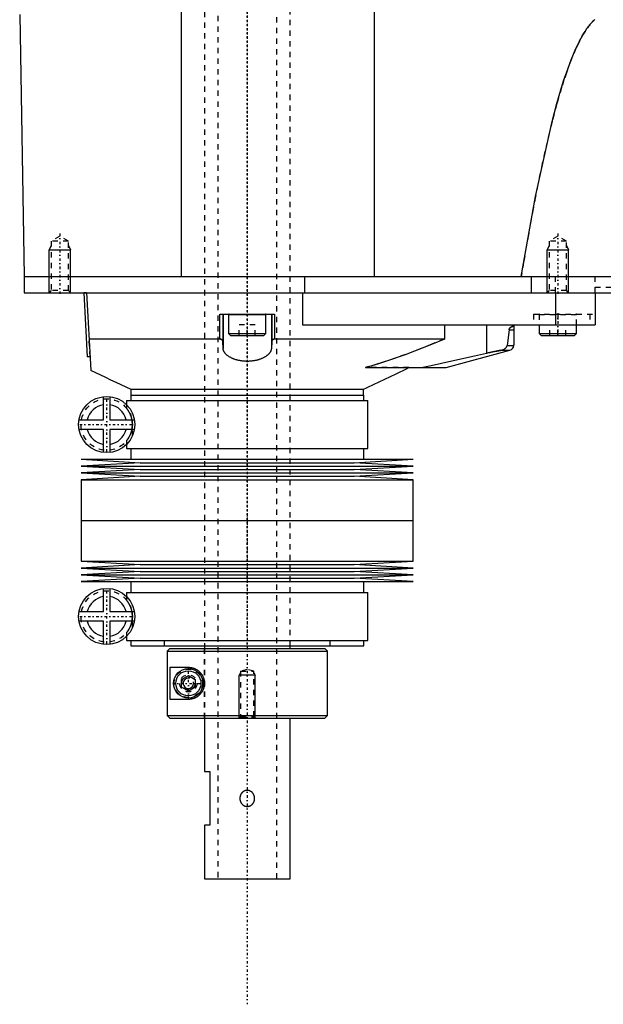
# Model space of a CAD drawing. Extents: x -292 to 171, y -1 to 583.
# Tile 1 of 4: x -292 to -184, y 67 to 251. Entities that reach past the tile are written whole.
import ezdxf

# ---------------------------------------------------------------- set-up
doc = ezdxf.new("R2010")
doc.units = 0
doc.linetypes.add('CENTER', pattern=[1.5, 0.45, -0.5, 0.05, -0.5])
doc.linetypes.add('DASHED', pattern=[2, 1, -1])
for name, color, linetype in [('AM_0', 7, 'CONTINUOUS'), ('AM_10', 7, 'CONTINUOUS'), ('AM_3', 7, 'DASHED'), ('AM_7', 7, 'CENTER')]:
    doc.layers.add(name, color=color, linetype=linetype)

msp = doc.modelspace()

# ---------------------------------------------------------------- linework, layer by layer
at = {"layer": 'AM_0', "color": 7, "linetype": 'CONTINUOUS'}
for p, q in [((-226.23, 202.5), (-226.23, 373.93)), ((-262.3, 202.5), (-262.3, 343.66)), ((-292.5, 251.5), (-291.64, 202.5)), ((-291.64, 202.5), (-291.64, 199.5)), ((-291.64, 202.5), (-69, 202.5)), ((-239.22, 199.5), (-239.22, 202.5)), ((-197, 202.5), (-197, 199.5)), ((-291.64, 199.5), (-167, 199.5)), ((-283, 199.5), (-283.01, 199.51)), ((-280, 199.5), (-280.5, 199.47)), ((-280.5, 199.47), (-279.87, 187.49)), ((-280, 199.5), (-279.24, 185.05)), ((-239.65, 199.5), (-239.65, 193.5)), ((-192.45, 199.5), (-192.45, 193.5)), ((-185, 199.5), (-185, 193.5)), ((-255.09, 190.89), (-255.09, 195.5)), ((-255.09, 195.5), (-244.91, 195.5)), ((-254.57, 195.5), (-254.57, 190.4)), ((-254.5, 195.5), (-254.5, 189.07)), ((-253.5, 195.4), (-253.5, 191.9)), ((-253.5, 195.4), (-246.5, 195.4)), ((-246.5, 191.9), (-246.5, 195.4)), ((-245.5, 195.5), (-245.5, 189.07)), ((-245.43, 195.5), (-245.43, 190.4)), ((-244.91, 195.5), (-244.91, 190.89)), ((-239.65, 193.5), (-185, 193.5)), ((-213.1, 190.89), (-213.1, 193.5)), ((-205.34, 193.5), (-205.34, 188.2)), ((-200.19, 193.5), (-200.19, 189.77)), ((-195.5, 193.5), (-195.5, 191.9)), ((-188.5, 191.9), (-188.5, 193.5)), ((-253.5, 191.9), (-253.1, 191.5)), ((-253.5, 191.9), (-246.5, 191.9)), ((-253.1, 191.5), (-246.9, 191.5)), ((-246.9, 191.5), (-246.5, 191.9)), ((-201.1, 192.57), (-201.47, 189.63)), ((-201.1, 192.57), (-200.19, 192.57)), ((-195.5, 191.9), (-195.1, 191.5)), ((-195.5, 191.9), (-188.5, 191.9)), ((-195.1, 191.5), (-188.9, 191.5)), ((-188.9, 191.5), (-188.5, 191.9)), ((-279.55, 190.89), (-255.09, 190.89)), ((-254.5, 189.07), (-254.57, 190.4)), ((-245.43, 190.4), (-245.5, 189.07)), ((-244.91, 190.89), (-213.1, 190.89)), ((-201.47, 189.63), (-200.2, 189.63)), ((-200.2, 189.63), (-200.19, 189.77)), ((-212.87, 185.54), (-200.94, 188.73)), ((-202.63, 188.73), (-205.34, 188.2)), ((-202.63, 188.73), (-200.94, 188.73)), ((-279.37, 187.52), (-279.87, 187.49)), ((-227.92, 185.5), (-213.13, 185.5)), ((-217.83, 185.5), (-217.5, 185.54)), ((-217.5, 185.54), (-212.87, 185.54)), ((-213.13, 185.5), (-212.87, 185.54)), ((-271.75, 180.36), (-271.75, 179.36)), ((-271.75, 180.36), (-228.25, 180.36)), ((-271.74, 181.5), (-271.72, 180.36)), ((-271.74, 181.5), (-228.26, 181.5)), ((-228.28, 180.36), (-228.26, 181.5)), ((-228.25, 179.36), (-228.25, 180.36)), ((-276.85, 175.76), (-276.85, 180.08)), ((-275.65, 180.08), (-275.65, 175.76)), ((-272.55, 179.36), (-272.55, 178.58)), ((-272.55, 179.36), (-227.45, 179.36)), ((-227.45, 170.36), (-227.45, 179.36)), ((-281.42, 175.76), (-276.85, 175.76)), ((-275.65, 175.76), (-271.08, 175.76)), ((-276.85, 173.96), (-281.42, 173.96)), ((-276.85, 169.64), (-276.85, 173.96)), ((-275.65, 173.96), (-275.65, 169.64)), ((-271.08, 173.96), (-275.65, 173.96)), ((-272.55, 171.14), (-272.55, 170.36)), ((-272.55, 170.36), (-227.45, 170.36)), ((-271.75, 170.36), (-271.75, 168.36)), ((-228.25, 168.36), (-228.25, 170.36)), ((-281, 168.36), (-270, 167.72)), ((-281, 168.36), (-219, 168.36)), ((-270, 167.72), (-281, 167.09)), ((-270, 167.72), (-230, 167.72)), ((-230, 167.72), (-219, 168.36)), ((-219, 167.09), (-230, 167.72)), ((-281, 167.09), (-270, 166.46)), ((-281, 167.09), (-219, 167.09)), ((-270, 166.46), (-281, 165.82)), ((-281, 165.82), (-270, 165.19)), ((-281, 165.82), (-219, 165.82)), ((-270, 166.46), (-230, 166.46)), ((-230, 166.46), (-219, 167.09)), ((-219, 165.82), (-230, 166.46)), ((-230, 165.19), (-219, 165.82)), ((-270, 165.19), (-281, 164.55)), ((-281, 164.55), (-281, 156.93)), ((-281, 164.55), (-219, 164.55)), ((-270, 165.19), (-230, 165.19)), ((-219, 164.55), (-230, 165.19)), ((-219, 156.93), (-219, 164.55)), ((-281, 156.93), (-219, 156.93)), ((-281, 156.93), (-281, 149.31)), ((-281, 156.93), (-219, 156.93)), ((-219, 149.31), (-219, 156.93)), ((-281, 149.31), (-270, 148.68)), ((-281, 149.31), (-219, 149.31)), ((-230, 148.68), (-219, 149.31)), ((-270, 148.68), (-281, 148.04)), ((-281, 148.04), (-270, 147.41)), ((-281, 148.04), (-219, 148.04)), ((-270, 147.41), (-281, 146.77)), ((-270, 148.68), (-230, 148.68)), ((-270, 147.41), (-230, 147.41)), ((-219, 148.04), (-230, 148.68)), ((-230, 147.41), (-219, 148.04)), ((-219, 146.77), (-230, 147.41)), ((-281, 146.77), (-270, 146.13)), ((-281, 146.77), (-219, 146.77)), ((-270, 146.13), (-281, 145.5)), ((-281, 145.5), (-219, 145.5)), ((-271.75, 145.5), (-271.75, 143.5)), ((-270, 146.13), (-230, 146.13)), ((-230, 146.13), (-219, 146.77)), ((-219, 145.5), (-230, 146.13)), ((-228.25, 143.5), (-228.25, 145.5)), ((-276.85, 139.9), (-276.85, 144.22)), ((-275.65, 144.22), (-275.65, 139.9)), ((-272.55, 143.5), (-272.55, 142.72)), ((-272.55, 143.5), (-227.45, 143.5)), ((-227.45, 134.5), (-227.45, 143.5)), ((-281.42, 139.9), (-276.85, 139.9)), ((-275.65, 139.9), (-271.08, 139.9)), ((-276.85, 138.1), (-281.42, 138.1)), ((-276.85, 133.78), (-276.85, 138.1)), ((-275.65, 138.1), (-275.65, 133.78)), ((-271.08, 138.1), (-275.65, 138.1)), ((-272.55, 135.28), (-272.55, 134.5)), ((-272.55, 134.5), (-227.45, 134.5)), ((-271.75, 134.5), (-271.75, 133.5)), ((-228.25, 133.5), (-228.25, 134.5)), ((-271.75, 133.5), (-228.25, 133.5)), ((-264.48, 133), (-264.98, 132.5)), ((-264.98, 132.5), (-235, 132.5)), ((-264.98, 132.5), (-264.98, 120.5)), ((-264.48, 133), (-235.5, 133)), ((-258, 133.5), (-258, 133)), ((-242, 133), (-242, 133.5)), ((-235, 132.5), (-235.5, 133)), ((-235, 120.5), (-235, 132.5)), ((-264.39, 129.5), (-261, 129.5)), ((-264.39, 123.5), (-264.39, 129.5)), ((-262.25, 127.22), (-261, 127.94)), ((-262.25, 125.78), (-262.25, 127.22)), ((-261, 127.94), (-259.75, 127.22)), ((-259.75, 127.22), (-259.75, 125.78)), ((-261, 125.06), (-262.25, 125.78)), ((-259.75, 125.78), (-261, 125.06)), ((-261, 123.5), (-264.39, 123.5)), ((-264.98, 120.5), (-235, 120.5)), ((-264.48, 120), (-264.98, 120.5)), ((-264.48, 120), (-235.5, 120)), ((-258, 120), (-258, 110)), ((-242, 90), (-242, 120)), ((-235.5, 120), (-235, 120.5)), ((-258, 110), (-257, 110)), ((-257, 110), (-257, 100)), ((-258, 100), (-258, 90)), ((-257, 100), (-258, 100)), ((-258, 90), (-242, 90))]:
    msp.add_line(p, q, dxfattribs=at)
for points in [[(-198.83, 202.5, 0), (-196.17, 217.46, 0), (-193.06, 231.49, 0), (-192.17, 234.82, 0), (-191.28, 237.84, 0), (-190.84, 239.24, 0), (-190.39, 240.57, 0), (-189.51, 242.99, 0), (-188.62, 245.11, 0), (-188.1, 246.2, 0), (-187.95, 246.5, 0), (-187.8, 246.78, 0), (-187.73, 246.92, 0), (-187.65, 247.06, 0), (-187.5, 247.33, 0), (-187.36, 247.59, 0), (-187.21, 247.84, 0), (-187.06, 248.08, 0), (-186.91, 248.32, 0), (-186.84, 248.43, 0), (-186.76, 248.55, 0), (-186.61, 248.77, 0), (-186.47, 248.98, 0), (-186.32, 249.18, 0), (-186.17, 249.37, 0), (-186.02, 249.56, 0), (-185.95, 249.65, 0), (-185.87, 249.73, 0), (-185.72, 249.9, 0), (-185.58, 250.06, 0), (-185.5, 250.14, 0), (-185.43, 250.21, 0), (-185.28, 250.36, 0), (-185.13, 250.49, 0), (-185.06, 250.55, 0)], [(-201.1, 192.57, 0), (-201.1, 192.57, 0), (-201.1, 192.58, 0), (-201.1, 192.58, 0), (-201.1, 192.58, 0), (-201.1, 192.58, 0), (-201.1, 192.59, 0), (-201.1, 192.59, 0), (-201.1, 192.59, 0), (-201.09, 192.6, 0), (-201.09, 192.6, 0), (-201.09, 192.6, 0), (-201.09, 192.6, 0), (-201.09, 192.61, 0), (-201.09, 192.61, 0), (-201.09, 192.61, 0), (-201.09, 192.62, 0), (-201.09, 192.62, 0), (-201.09, 192.62, 0), (-201.09, 192.62, 0), (-201.09, 192.63, 0), (-201.09, 192.63, 0), (-201.09, 192.63, 0), (-201.08, 192.64, 0), (-201.08, 192.66, 0), (-201.07, 192.68, 0), (-201.07, 192.7, 0), (-201.06, 192.71, 0), (-201.05, 192.73, 0), (-201.05, 192.74, 0), (-201.05, 192.74, 0), (-201.04, 192.76, 0), (-201.03, 192.77, 0), (-201.02, 192.79, 0), (-201.01, 192.8, 0), (-201.01, 192.81, 0), (-201, 192.82, 0), (-201, 192.83, 0), (-200.99, 192.84, 0), (-200.98, 192.85, 0), (-200.97, 192.86, 0), (-200.97, 192.86, 0), (-200.96, 192.88, 0), (-200.95, 192.89, 0), (-200.94, 192.9, 0), (-200.94, 192.9, 0), (-200.93, 192.91, 0), (-200.92, 192.93, 0), (-200.91, 192.94, 0), (-200.9, 192.95, 0), (-200.88, 192.96, 0), (-200.88, 192.96, 0), (-200.87, 192.97, 0), (-200.86, 192.98, 0), (-200.85, 192.99, 0), (-200.8, 193.03, 0), (-200.72, 193.08, 0), (-200.64, 193.12, 0), (-200.56, 193.16, 0), (-200.53, 193.17, 0), (-200.49, 193.19, 0), (-200.42, 193.2, 0), (-200.37, 193.22, 0), (-200.32, 193.22, 0), (-200.28, 193.22, 0), (-200.24, 193.21, 0), (-200.23, 193.2, 0), (-200.22, 193.19, 0), (-200.2, 193.17, 0), (-200.19, 193.13, 0), (-200.19, 193.11, 0)], [(-254.57, 190.4, 0), (-254.57, 190.42, 0), (-254.58, 190.45, 0), (-254.58, 190.48, 0), (-254.59, 190.49, 0), (-254.6, 190.51, 0), (-254.61, 190.54, 0), (-254.63, 190.57, 0), (-254.65, 190.6, 0), (-254.67, 190.63, 0), (-254.7, 190.66, 0), (-254.71, 190.67, 0), (-254.73, 190.69, 0), (-254.76, 190.71, 0), (-254.8, 190.74, 0), (-254.83, 190.77, 0), (-254.87, 190.79, 0), (-254.92, 190.82, 0), (-254.94, 190.83, 0), (-254.97, 190.84, 0), (-255.01, 190.86, 0), (-255.07, 190.88, 0), (-255.09, 190.89, 0)], [(-244.91, 190.89, 0), (-244.93, 190.88, 0), (-244.99, 190.86, 0), (-245.04, 190.84, 0), (-245.06, 190.83, 0), (-245.08, 190.82, 0), (-245.12, 190.79, 0), (-245.17, 190.77, 0), (-245.2, 190.74, 0), (-245.24, 190.71, 0), (-245.27, 190.69, 0), (-245.29, 190.67, 0), (-245.3, 190.66, 0), (-245.33, 190.63, 0), (-245.35, 190.6, 0), (-245.37, 190.57, 0), (-245.39, 190.54, 0), (-245.4, 190.51, 0), (-245.41, 190.49, 0), (-245.42, 190.48, 0), (-245.42, 190.45, 0), (-245.43, 190.42, 0), (-245.43, 190.4, 0)], [(-227.92, 185.5, 0), (-225.41, 186.24, 0), (-220.43, 187.93, 0), (-215.52, 189.86, 0), (-213.1, 190.89, 0)], [(-202.63, 188.73, 0), (-202.58, 188.74, 0), (-202.47, 188.77, 0), (-202.37, 188.8, 0), (-202.32, 188.81, 0), (-202.27, 188.83, 0), (-202.18, 188.87, 0), (-202.1, 188.91, 0), (-202.01, 188.95, 0), (-201.94, 189, 0), (-201.87, 189.04, 0), (-201.83, 189.07, 0), (-201.8, 189.09, 0), (-201.74, 189.15, 0), (-201.69, 189.2, 0), (-201.64, 189.26, 0), (-201.61, 189.29, 0), (-201.6, 189.3, 0), (-201.6, 189.31, 0), (-201.59, 189.31, 0), (-201.59, 189.32, 0), (-201.58, 189.33, 0), (-201.58, 189.34, 0), (-201.57, 189.35, 0), (-201.56, 189.36, 0), (-201.56, 189.37, 0), (-201.55, 189.37, 0), (-201.55, 189.38, 0), (-201.55, 189.39, 0), (-201.54, 189.4, 0), (-201.54, 189.4, 0), (-201.54, 189.41, 0), (-201.53, 189.42, 0), (-201.52, 189.43, 0), (-201.52, 189.44, 0), (-201.52, 189.44, 0), (-201.51, 189.45, 0), (-201.51, 189.47, 0), (-201.5, 189.48, 0), (-201.5, 189.49, 0), (-201.5, 189.5, 0), (-201.49, 189.51, 0), (-201.49, 189.51, 0), (-201.49, 189.53, 0), (-201.48, 189.54, 0), (-201.48, 189.55, 0), (-201.48, 189.57, 0), (-201.47, 189.58, 0), (-201.47, 189.59, 0), (-201.47, 189.59, 0), (-201.47, 189.61, 0), (-201.47, 189.62, 0), (-201.47, 189.63, 0)], [(-245.5, 189.07, 0), (-245.5, 189.03, 0), (-245.51, 188.97, 0), (-245.52, 188.91, 0), (-245.53, 188.87, 0), (-245.53, 188.84, 0), (-245.55, 188.78, 0), (-245.57, 188.71, 0), (-245.59, 188.65, 0), (-245.62, 188.59, 0), (-245.65, 188.52, 0), (-245.67, 188.49, 0), (-245.68, 188.46, 0), (-245.72, 188.4, 0), (-245.76, 188.33, 0), (-245.8, 188.27, 0), (-245.85, 188.21, 0), (-245.9, 188.15, 0), (-245.92, 188.12, 0), (-245.95, 188.09, 0), (-246.01, 188.03, 0), (-246.06, 187.97, 0), (-246.09, 187.94, 0), (-246.13, 187.91, 0), (-246.19, 187.85, 0), (-246.26, 187.79, 0), (-246.29, 187.77, 0), (-246.33, 187.74, 0), (-246.4, 187.68, 0), (-246.48, 187.63, 0), (-246.56, 187.57, 0), (-246.65, 187.52, 0), (-246.73, 187.47, 0), (-246.78, 187.44, 0), (-246.82, 187.42, 0), (-246.91, 187.37, 0), (-247.01, 187.32, 0), (-247.1, 187.27, 0), (-247.21, 187.22, 0), (-247.31, 187.18, 0), (-247.36, 187.16, 0), (-247.41, 187.14, 0), (-247.52, 187.09, 0), (-247.63, 187.05, 0), (-247.75, 187.02, 0), (-247.86, 186.98, 0), (-247.98, 186.95, 0), (-248.04, 186.93, 0), (-248.1, 186.91, 0), (-248.22, 186.88, 0), (-248.34, 186.85, 0), (-248.47, 186.83, 0), (-248.6, 186.8, 0), (-248.72, 186.78, 0), (-248.79, 186.77, 0), (-248.85, 186.76, 0), (-248.99, 186.74, 0), (-249.12, 186.72, 0), (-249.25, 186.71, 0), (-249.39, 186.7, 0), (-249.52, 186.69, 0), (-249.59, 186.68, 0), (-249.66, 186.68, 0), (-249.79, 186.67, 0), (-249.93, 186.67, 0), (-250, 186.67, 0), (-250.07, 186.67, 0), (-250.2, 186.67, 0), (-250.34, 186.68, 0), (-250.41, 186.68, 0), (-250.48, 186.69, 0), (-250.61, 186.7, 0), (-250.75, 186.71, 0), (-250.88, 186.72, 0), (-251.01, 186.74, 0), (-251.15, 186.76, 0), (-251.21, 186.77, 0), (-251.28, 186.78, 0), (-251.4, 186.8, 0), (-251.53, 186.82, 0), (-251.66, 186.85, 0), (-251.78, 186.88, 0), (-251.9, 186.91, 0), (-251.96, 186.93, 0), (-252.02, 186.95, 0), (-252.14, 186.98, 0), (-252.25, 187.02, 0), (-252.37, 187.05, 0), (-252.48, 187.09, 0), (-252.59, 187.14, 0), (-252.64, 187.16, 0), (-252.69, 187.18, 0), (-252.79, 187.22, 0), (-252.89, 187.27, 0), (-252.99, 187.32, 0), (-253.09, 187.37, 0), (-253.18, 187.42, 0), (-253.22, 187.44, 0), (-253.27, 187.47, 0), (-253.35, 187.52, 0), (-253.44, 187.57, 0), (-253.52, 187.63, 0), (-253.6, 187.68, 0), (-253.67, 187.74, 0), (-253.71, 187.77, 0), (-253.74, 187.79, 0), (-253.81, 187.85, 0), (-253.87, 187.91, 0), (-253.91, 187.94, 0), (-253.94, 187.97, 0), (-253.99, 188.03, 0), (-254.05, 188.09, 0), (-254.08, 188.12, 0), (-254.1, 188.15, 0), (-254.15, 188.21, 0), (-254.2, 188.27, 0), (-254.24, 188.33, 0), (-254.28, 188.4, 0), (-254.32, 188.46, 0), (-254.33, 188.49, 0), (-254.35, 188.52, 0), (-254.38, 188.59, 0), (-254.41, 188.65, 0), (-254.43, 188.71, 0), (-254.45, 188.78, 0), (-254.47, 188.84, 0), (-254.47, 188.87, 0), (-254.48, 188.91, 0), (-254.49, 188.97, 0), (-254.5, 189.03, 0), (-254.5, 189.07, 0)], [(-217.5, 185.54, 0), (-215.65, 185.91, 0), (-211.77, 186.75, 0), (-207.57, 187.69, 0), (-205.34, 188.2, 0)], [(-261, 129.5, 0), (-260.97, 129.5, 0), (-260.9, 129.5, 0), (-260.83, 129.5, 0), (-260.8, 129.49, 0), (-260.76, 129.49, 0), (-260.69, 129.48, 0), (-260.62, 129.48, 0), (-260.55, 129.47, 0), (-260.47, 129.45, 0), (-260.4, 129.44, 0), (-260.36, 129.43, 0), (-260.33, 129.42, 0), (-260.25, 129.41, 0), (-260.18, 129.38, 0), (-260.1, 129.36, 0), (-260.03, 129.34, 0), (-259.95, 129.31, 0), (-259.92, 129.3, 0), (-259.88, 129.28, 0), (-259.8, 129.25, 0), (-259.73, 129.22, 0), (-259.69, 129.2, 0), (-259.65, 129.18, 0), (-259.58, 129.14, 0), (-259.51, 129.1, 0), (-259.47, 129.08, 0), (-259.44, 129.06, 0), (-259.36, 129.01, 0), (-259.29, 128.97, 0), (-259.22, 128.92, 0), (-259.16, 128.87, 0), (-259.09, 128.81, 0), (-259.06, 128.78, 0), (-259.02, 128.76, 0), (-258.96, 128.7, 0), (-258.89, 128.64, 0), (-258.83, 128.57, 0), (-258.77, 128.51, 0), (-258.71, 128.44, 0), (-258.69, 128.41, 0), (-258.66, 128.37, 0), (-258.6, 128.3, 0), (-258.55, 128.23, 0), (-258.49, 128.15, 0), (-258.44, 128.07, 0), (-258.39, 127.98, 0), (-258.37, 127.94, 0), (-258.34, 127.9, 0), (-258.3, 127.81, 0), (-258.26, 127.72, 0), (-258.22, 127.63, 0), (-258.18, 127.53, 0), (-258.15, 127.44, 0), (-258.13, 127.39, 0), (-258.12, 127.34, 0), (-258.09, 127.24, 0), (-258.07, 127.14, 0), (-258.05, 127.05, 0), (-258.03, 126.95, 0), (-258.02, 126.85, 0), (-258.01, 126.8, 0), (-258.01, 126.75, 0), (-258, 126.65, 0), (-258, 126.55, 0), (-258, 126.5, 0), (-258, 126.45, 0), (-258, 126.35, 0), (-258.01, 126.25, 0), (-258.01, 126.2, 0), (-258.02, 126.15, 0), (-258.03, 126.05, 0), (-258.05, 125.95, 0), (-258.07, 125.86, 0), (-258.09, 125.76, 0), (-258.12, 125.66, 0), (-258.13, 125.61, 0), (-258.15, 125.56, 0), (-258.18, 125.47, 0), (-258.22, 125.37, 0), (-258.26, 125.28, 0), (-258.3, 125.19, 0), (-258.34, 125.1, 0), (-258.37, 125.06, 0), (-258.39, 125.02, 0), (-258.44, 124.93, 0), (-258.49, 124.85, 0), (-258.55, 124.77, 0), (-258.6, 124.7, 0), (-258.66, 124.63, 0), (-258.69, 124.59, 0), (-258.71, 124.56, 0), (-258.77, 124.49, 0), (-258.83, 124.43, 0), (-258.89, 124.36, 0), (-258.96, 124.3, 0), (-259.02, 124.24, 0), (-259.06, 124.22, 0), (-259.09, 124.19, 0), (-259.16, 124.13, 0), (-259.22, 124.08, 0), (-259.29, 124.03, 0), (-259.36, 123.99, 0), (-259.44, 123.94, 0), (-259.47, 123.92, 0), (-259.51, 123.9, 0), (-259.58, 123.86, 0), (-259.65, 123.82, 0), (-259.69, 123.8, 0), (-259.73, 123.78, 0), (-259.8, 123.75, 0), (-259.88, 123.72, 0), (-259.92, 123.7, 0), (-259.95, 123.69, 0), (-260.03, 123.66, 0), (-260.1, 123.64, 0), (-260.18, 123.62, 0), (-260.25, 123.59, 0), (-260.33, 123.58, 0), (-260.36, 123.57, 0), (-260.4, 123.56, 0), (-260.47, 123.55, 0), (-260.55, 123.53, 0), (-260.62, 123.52, 0), (-260.69, 123.52, 0), (-260.76, 123.51, 0), (-260.8, 123.51, 0), (-260.83, 123.5, 0), (-260.9, 123.5, 0), (-260.97, 123.5, 0), (-261, 123.5, 0)]]:
    msp.add_polyline3d(points, dxfattribs=at)
for centre, radius in [((-276.25, 174.86), 5.25), ((-276.25, 139), 5.25), ((-261, 126.5), 2.75), ((-261, 126.5), 2.35)]:
    msp.add_circle(centre, radius, dxfattribs=at)
for centre, radius, start, end in [((-253.4, 195.4), 0.1, 90, 180), ((-246.6, 195.4), 0.1, 0, 90), ((-201.2, 189.7), 1, 285, 356.0132), ((-144.95, 459.03), 305.13, 243.8873, 245.4452), ((-355.06, 459.03), 305.13, 294.5548, 296.3039), ((-276.25, 174.86), 3.75, 99.2069, 166.1135), ((-276.25, 174.86), 3.75, 13.8865, 80.7931), ((-276.25, 174.86), 3.75, 193.8865, 260.7931), ((-276.25, 174.86), 3.75, 279.2069, 346.1135), ((-276.25, 139), 3.75, 99.2069, 166.1135), ((-276.25, 139), 3.75, 13.8865, 80.7931), ((-276.25, 139), 3.75, 193.8865, 260.7931), ((-276.25, 139), 3.75, 279.2069, 346.1135)]:
    msp.add_arc(centre, radius, start, end, dxfattribs=at)
at = {"layer": 'AM_10', "color": 7, "linetype": 'CONTINUOUS'}
for p, q in [((-286.62, 208.3), (-287, 207.5)), ((-283.38, 208.3), (-283, 207.5)), ((-193.62, 208.3), (-194, 207.5)), ((-190.38, 208.3), (-190, 207.5)), ((-287, 199.5), (-287, 207.5)), ((-287, 207.5), (-283, 207.5)), ((-283, 199.5), (-283, 207.5)), ((-194, 199.5), (-194, 207.5)), ((-194, 207.5), (-190, 207.5)), ((-190, 199.5), (-190, 207.5)), ((-251.23, 128.47), (-251.5, 128)), ((-248.5, 128), (-251.5, 128)), ((-251.5, 120), (-251.5, 128)), ((-248.77, 128.47), (-248.5, 128)), ((-248.5, 120), (-248.5, 128))]:
    msp.add_line(p, q, dxfattribs=at)
msp.add_arc((-261, 126.5), 0.974, 75, 15, dxfattribs=at)
at = {"layer": 'AM_3', "color": 6, "linetype": 'DASHED'}
for p, q in [((-255.5, 559.25), (-255.5, 90)), ((-244.5, 90), (-244.5, 559.25)), ((-258, 546), (-258, 133.5)), ((-242, 133.5), (-242, 546)), ((-285, 210.04), (-286.62, 209.1)), ((-283.38, 209.1), (-285, 210.04)), ((-192, 210.04), (-193.62, 209.1)), ((-190.38, 209.1), (-192, 210.04)), ((-286.62, 209.1), (-286.62, 199.88)), ((-283.38, 209.1), (-286.62, 209.1)), ((-283.38, 199.88), (-283.38, 209.1)), ((-193.62, 209.1), (-193.62, 199.88)), ((-190.38, 209.1), (-193.62, 209.1)), ((-190.38, 199.88), (-190.38, 209.1)), ((-192.41, 199.5), (-192.41, 202.5)), ((-185, 199.5), (-185, 202.5)), ((-286.62, 199.88), (-287, 199.5)), ((-283.38, 199.88), (-286.62, 199.88)), ((-283.01, 199.51), (-283.38, 199.88)), ((-193.62, 199.88), (-194, 199.5)), ((-190.38, 199.88), (-193.62, 199.88)), ((-190, 199.5), (-190.38, 199.88)), ((-185, 200.5), (-167, 200.5)), ((-196.54, 195.5), (-196.54, 193.5)), ((-196.54, 195.5), (-185, 195.5)), ((-195.5, 195.4), (-195.5, 193.5)), ((-195.5, 195.4), (-188.5, 195.4)), ((-191.99, 195.5), (-191.99, 193.5)), ((-188.5, 193.5), (-188.5, 195.4)), ((-186, 195.5), (-186, 193.5)), ((-251.5, 191.5), (-251.5, 193.5)), ((-248.5, 193.5), (-251.5, 193.5)), ((-250, 191.5), (-250, 193.5)), ((-248.5, 191.5), (-248.5, 193.5)), ((-193.5, 191.5), (-193.5, 193.5)), ((-192, 191.5), (-192, 193.5)), ((-190.5, 191.5), (-190.5, 193.5)), ((-279.37, 187.52), (-279.55, 190.89)), ((-219.84, 185.5), (-227.92, 185.5)), ((-272.55, 178.58), (-272.55, 177.92)), ((-271.44, 172.77), (-271.44, 176.95)), ((-272.55, 171.8), (-272.55, 171.14)), ((-272.55, 142.72), (-272.55, 142.06)), ((-271.44, 136.91), (-271.44, 141.09)), ((-272.55, 135.94), (-272.55, 135.28)), ((-265.5, 134.5), (-265.5, 133.5)), ((-234.5, 133.5), (-234.5, 134.5)), ((-258, 133), (-258, 120)), ((-257.96, 120), (-257.96, 133)), ((-250, 129.08), (-251.23, 128.75)), ((-248.77, 128.75), (-250, 129.08)), ((-251.23, 128.75), (-251.23, 120.27)), ((-251.23, 128.75), (-248.77, 128.75)), ((-248.77, 120.27), (-248.77, 128.75)), ((-251.23, 120.27), (-251.5, 120)), ((-251.23, 120.27), (-248.77, 120.27)), ((-248.5, 120), (-248.77, 120.27))]:
    msp.add_line(p, q, dxfattribs=at)
for points in [[(-185.06, 250.55, 0), (-185.13, 250.49, 0), (-185.28, 250.36, 0), (-185.43, 250.21, 0), (-185.5, 250.14, 0), (-185.58, 250.06, 0), (-185.72, 249.9, 0), (-185.87, 249.73, 0), (-185.95, 249.65, 0), (-186.02, 249.56, 0), (-186.17, 249.37, 0), (-186.32, 249.18, 0), (-186.47, 248.98, 0), (-186.61, 248.77, 0), (-186.76, 248.55, 0), (-186.84, 248.43, 0), (-186.91, 248.32, 0), (-187.06, 248.08, 0), (-187.21, 247.84, 0), (-187.36, 247.59, 0), (-187.5, 247.33, 0), (-187.65, 247.06, 0), (-187.73, 246.92, 0), (-187.8, 246.78, 0), (-187.95, 246.5, 0), (-188.1, 246.2, 0), (-188.62, 245.11, 0), (-189.51, 242.99, 0), (-190.39, 240.57, 0), (-190.84, 239.24, 0), (-191.28, 237.84, 0), (-192.17, 234.82, 0), (-193.06, 231.49, 0), (-193.95, 227.86, 0), (-194.84, 223.93, 0), (-195.72, 219.69, 0), (-196.17, 217.46, 0), (-196.61, 215.16, 0), (-197.5, 210.32, 0), (-198.38, 205.18, 0), (-198.83, 202.5, 0)], [(-200.19, 193.11, 0), (-200.19, 193.13, 0), (-200.2, 193.16, 0), (-200.21, 193.19, 0), (-200.22, 193.2, 0), (-200.23, 193.2, 0), (-200.26, 193.21, 0), (-200.3, 193.22, 0), (-200.34, 193.22, 0), (-200.39, 193.21, 0), (-200.44, 193.2, 0), (-200.47, 193.19, 0), (-200.5, 193.18, 0), (-200.57, 193.16, 0), (-200.65, 193.12, 0), (-200.72, 193.08, 0), (-200.8, 193.03, 0), (-200.84, 193, 0), (-200.85, 192.99, 0), (-200.87, 192.98, 0), (-200.87, 192.97, 0), (-200.88, 192.97, 0), (-200.89, 192.96, 0), (-200.9, 192.94, 0), (-200.9, 192.94, 0), (-200.91, 192.93, 0), (-200.92, 192.92, 0), (-200.93, 192.91, 0), (-200.94, 192.91, 0), (-200.94, 192.9, 0), (-200.95, 192.89, 0), (-200.96, 192.87, 0), (-200.98, 192.86, 0), (-200.99, 192.84, 0), (-201, 192.82, 0), (-201.01, 192.81, 0), (-201.01, 192.8, 0), (-201.03, 192.78, 0), (-201.04, 192.76, 0), (-201.05, 192.73, 0), (-201.06, 192.72, 0), (-201.06, 192.72, 0), (-201.06, 192.71, 0), (-201.06, 192.71, 0), (-201.06, 192.71, 0), (-201.06, 192.7, 0), (-201.07, 192.7, 0), (-201.07, 192.69, 0), (-201.07, 192.69, 0), (-201.07, 192.68, 0), (-201.07, 192.68, 0), (-201.07, 192.68, 0), (-201.07, 192.67, 0), (-201.08, 192.67, 0), (-201.08, 192.67, 0), (-201.08, 192.66, 0), (-201.08, 192.66, 0), (-201.08, 192.65, 0), (-201.08, 192.65, 0), (-201.08, 192.65, 0), (-201.08, 192.64, 0), (-201.09, 192.64, 0), (-201.09, 192.63, 0), (-201.09, 192.63, 0), (-201.09, 192.62, 0), (-201.09, 192.62, 0), (-201.09, 192.62, 0), (-201.09, 192.61, 0), (-201.09, 192.61, 0), (-201.09, 192.6, 0), (-201.09, 192.6, 0), (-201.1, 192.59, 0), (-201.1, 192.59, 0), (-201.1, 192.58, 0), (-201.1, 192.58, 0), (-201.1, 192.57, 0), (-201.1, 192.57, 0)], [(-255.09, 190.89, 0), (-255.07, 190.88, 0), (-255.01, 190.86, 0), (-254.97, 190.84, 0), (-254.94, 190.83, 0), (-254.92, 190.82, 0), (-254.88, 190.79, 0), (-254.83, 190.77, 0), (-254.8, 190.74, 0), (-254.76, 190.71, 0), (-254.73, 190.69, 0), (-254.71, 190.67, 0), (-254.7, 190.66, 0), (-254.67, 190.63, 0), (-254.65, 190.6, 0), (-254.63, 190.57, 0), (-254.61, 190.54, 0), (-254.6, 190.51, 0), (-254.59, 190.49, 0), (-254.58, 190.48, 0), (-254.58, 190.45, 0), (-254.57, 190.42, 0), (-254.57, 190.4, 0)], [(-245.43, 190.4, 0), (-245.43, 190.42, 0), (-245.42, 190.45, 0), (-245.42, 190.48, 0), (-245.41, 190.49, 0), (-245.4, 190.51, 0), (-245.39, 190.54, 0), (-245.37, 190.57, 0), (-245.35, 190.6, 0), (-245.33, 190.63, 0), (-245.3, 190.66, 0), (-245.29, 190.67, 0), (-245.27, 190.69, 0), (-245.24, 190.71, 0), (-245.2, 190.74, 0), (-245.17, 190.77, 0), (-245.13, 190.79, 0), (-245.08, 190.82, 0), (-245.06, 190.83, 0), (-245.04, 190.84, 0), (-244.99, 190.86, 0), (-244.93, 190.88, 0), (-244.91, 190.89, 0)], [(-213.1, 190.89, 0), (-215.52, 189.86, 0), (-220.43, 187.93, 0), (-225.41, 186.24, 0), (-227.92, 185.5, 0)], [(-205.34, 188.2, 0), (-205.26, 188.22, 0), (-205.09, 188.26, 0), (-204.93, 188.29, 0), (-204.85, 188.31, 0), (-204.77, 188.32, 0), (-204.61, 188.35, 0), (-204.45, 188.39, 0), (-204.3, 188.42, 0), (-204.14, 188.45, 0), (-203.99, 188.48, 0), (-203.91, 188.49, 0), (-203.83, 188.51, 0), (-203.69, 188.54, 0), (-203.54, 188.57, 0), (-203.39, 188.59, 0), (-203.25, 188.62, 0), (-203.11, 188.65, 0), (-203.04, 188.66, 0), (-202.97, 188.67, 0), (-202.83, 188.7, 0), (-202.7, 188.72, 0), (-202.63, 188.73, 0)], [(-272.55, 171.8, 0), (-272.55, 171.81, 0), (-272.51, 171.85, 0), (-272.47, 171.91, 0), (-272.45, 171.92, 0), (-272.44, 171.94, 0), (-272.43, 171.95, 0), (-272.42, 171.96, 0), (-272.4, 171.99, 0), (-272.39, 172.01, 0), (-272.38, 172.02, 0), (-272.37, 172.04, 0), (-272.35, 172.07, 0), (-272.33, 172.1, 0), (-272.31, 172.11, 0), (-272.3, 172.13, 0), (-272.28, 172.16, 0), (-272.26, 172.2, 0), (-272.23, 172.24, 0), (-272.21, 172.27, 0), (-272.18, 172.32, 0), (-272.17, 172.34, 0), (-272.15, 172.36, 0), (-272.12, 172.41, 0), (-272.1, 172.46, 0), (-272.07, 172.51, 0), (-272.04, 172.56, 0), (-272.01, 172.62, 0), (-271.99, 172.64, 0), (-271.98, 172.67, 0), (-271.95, 172.74, 0), (-271.91, 172.8, 0), (-271.88, 172.87, 0), (-271.85, 172.94, 0), (-271.82, 173.01, 0), (-271.8, 173.05, 0), (-271.79, 173.09, 0), (-271.76, 173.17, 0), (-271.72, 173.26, 0), (-271.69, 173.35, 0), (-271.66, 173.45, 0), (-271.63, 173.55, 0), (-271.62, 173.61, 0), (-271.6, 173.66, 0), (-271.57, 173.78, 0), (-271.56, 173.86, 0), (-271.55, 173.88, 0), (-271.55, 173.9, 0), (-271.54, 173.91, 0), (-271.54, 173.92, 0), (-271.54, 173.94, 0), (-271.53, 173.97, 0), (-271.53, 173.99, 0), (-271.53, 174.01, 0), (-271.52, 174.03, 0), (-271.52, 174.04, 0), (-271.52, 174.06, 0), (-271.51, 174.08, 0), (-271.51, 174.1, 0), (-271.51, 174.13, 0), (-271.5, 174.15, 0), (-271.5, 174.17, 0), (-271.5, 174.19, 0), (-271.5, 174.2, 0), (-271.49, 174.22, 0), (-271.49, 174.25, 0), (-271.49, 174.27, 0), (-271.48, 174.29, 0), (-271.48, 174.32, 0), (-271.48, 174.33, 0), (-271.48, 174.34, 0), (-271.48, 174.37, 0), (-271.47, 174.39, 0), (-271.47, 174.41, 0), (-271.47, 174.42, 0), (-271.47, 174.44, 0), (-271.47, 174.47, 0), (-271.46, 174.48, 0), (-271.46, 174.49, 0), (-271.46, 174.52, 0), (-271.46, 174.54, 0), (-271.46, 174.57, 0), (-271.46, 174.59, 0), (-271.46, 174.62, 0), (-271.46, 174.63, 0), (-271.45, 174.65, 0), (-271.45, 174.67, 0), (-271.45, 174.7, 0), (-271.45, 174.72, 0), (-271.45, 174.75, 0), (-271.45, 174.77, 0), (-271.45, 174.78, 0), (-271.45, 174.8, 0), (-271.45, 174.82, 0), (-271.45, 174.85, 0), (-271.45, 174.86, 0), (-271.45, 174.87, 0), (-271.45, 174.9, 0), (-271.45, 174.92, 0), (-271.45, 174.94, 0), (-271.45, 174.95, 0), (-271.45, 174.97, 0), (-271.45, 175, 0), (-271.45, 175.02, 0), (-271.45, 175.05, 0), (-271.45, 175.07, 0), (-271.46, 175.09, 0), (-271.46, 175.1, 0), (-271.46, 175.13, 0), (-271.46, 175.15, 0), (-271.46, 175.18, 0), (-271.46, 175.2, 0), (-271.46, 175.23, 0), (-271.46, 175.24, 0), (-271.47, 175.25, 0), (-271.47, 175.28, 0), (-271.47, 175.3, 0), (-271.47, 175.31, 0), (-271.47, 175.33, 0), (-271.48, 175.35, 0), (-271.48, 175.38, 0), (-271.48, 175.39, 0), (-271.48, 175.4, 0), (-271.48, 175.43, 0), (-271.49, 175.45, 0), (-271.49, 175.47, 0), (-271.49, 175.5, 0), (-271.5, 175.52, 0), (-271.5, 175.53, 0), (-271.5, 175.55, 0), (-271.5, 175.57, 0), (-271.51, 175.59, 0), (-271.51, 175.62, 0), (-271.51, 175.64, 0), (-271.52, 175.66, 0), (-271.52, 175.68, 0), (-271.52, 175.69, 0), (-271.53, 175.71, 0), (-271.53, 175.73, 0), (-271.53, 175.75, 0), (-271.54, 175.78, 0), (-271.54, 175.8, 0), (-271.54, 175.81, 0), (-271.55, 175.82, 0), (-271.55, 175.84, 0), (-271.56, 175.86, 0), (-271.57, 175.94, 0), (-271.6, 176.06, 0), (-271.62, 176.11, 0), (-271.63, 176.17, 0), (-271.66, 176.27, 0), (-271.69, 176.37, 0), (-271.72, 176.46, 0), (-271.76, 176.55, 0), (-271.79, 176.63, 0), (-271.8, 176.67, 0), (-271.82, 176.71, 0), (-271.85, 176.78, 0), (-271.88, 176.85, 0), (-271.91, 176.92, 0), (-271.95, 176.98, 0), (-271.98, 177.05, 0), (-271.99, 177.08, 0), (-272.01, 177.1, 0), (-272.04, 177.16, 0), (-272.07, 177.21, 0), (-272.1, 177.26, 0), (-272.12, 177.31, 0), (-272.15, 177.36, 0), (-272.17, 177.38, 0), (-272.18, 177.4, 0), (-272.21, 177.45, 0), (-272.23, 177.48, 0), (-272.26, 177.52, 0), (-272.28, 177.56, 0), (-272.3, 177.59, 0), (-272.31, 177.61, 0), (-272.33, 177.62, 0), (-272.35, 177.65, 0), (-272.37, 177.68, 0), (-272.38, 177.7, 0), (-272.39, 177.71, 0), (-272.4, 177.73, 0), (-272.42, 177.76, 0), (-272.43, 177.77, 0), (-272.44, 177.78, 0), (-272.45, 177.8, 0), (-272.47, 177.81, 0), (-272.51, 177.87, 0), (-272.55, 177.91, 0), (-272.55, 177.92, 0)], [(-272.55, 135.94, 0), (-272.55, 135.95, 0), (-272.51, 135.99, 0), (-272.47, 136.05, 0), (-272.45, 136.06, 0), (-272.44, 136.08, 0), (-272.43, 136.09, 0), (-272.42, 136.1, 0), (-272.4, 136.13, 0), (-272.39, 136.15, 0), (-272.38, 136.16, 0), (-272.37, 136.18, 0), (-272.35, 136.21, 0), (-272.33, 136.24, 0), (-272.31, 136.25, 0), (-272.3, 136.27, 0), (-272.28, 136.3, 0), (-272.26, 136.34, 0), (-272.23, 136.38, 0), (-272.21, 136.41, 0), (-272.18, 136.46, 0), (-272.17, 136.48, 0), (-272.15, 136.5, 0), (-272.12, 136.55, 0), (-272.1, 136.6, 0), (-272.07, 136.65, 0), (-272.04, 136.7, 0), (-272.01, 136.76, 0), (-271.99, 136.78, 0), (-271.98, 136.81, 0), (-271.95, 136.88, 0), (-271.91, 136.94, 0), (-271.88, 137.01, 0), (-271.85, 137.08, 0), (-271.82, 137.15, 0), (-271.8, 137.19, 0), (-271.79, 137.23, 0), (-271.76, 137.31, 0), (-271.72, 137.4, 0), (-271.69, 137.49, 0), (-271.66, 137.59, 0), (-271.63, 137.69, 0), (-271.62, 137.75, 0), (-271.6, 137.8, 0), (-271.57, 137.92, 0), (-271.56, 138, 0), (-271.55, 138.02, 0), (-271.55, 138.04, 0), (-271.54, 138.05, 0), (-271.54, 138.06, 0), (-271.54, 138.08, 0), (-271.53, 138.11, 0), (-271.53, 138.13, 0), (-271.53, 138.15, 0), (-271.52, 138.17, 0), (-271.52, 138.18, 0), (-271.52, 138.2, 0), (-271.51, 138.22, 0), (-271.51, 138.24, 0), (-271.51, 138.27, 0), (-271.5, 138.29, 0), (-271.5, 138.31, 0), (-271.5, 138.33, 0), (-271.5, 138.34, 0), (-271.49, 138.36, 0), (-271.49, 138.39, 0), (-271.49, 138.41, 0), (-271.48, 138.43, 0), (-271.48, 138.46, 0), (-271.48, 138.47, 0), (-271.48, 138.48, 0), (-271.48, 138.51, 0), (-271.47, 138.53, 0), (-271.47, 138.55, 0), (-271.47, 138.56, 0), (-271.47, 138.58, 0), (-271.47, 138.61, 0), (-271.46, 138.62, 0), (-271.46, 138.63, 0), (-271.46, 138.66, 0), (-271.46, 138.68, 0), (-271.46, 138.71, 0), (-271.46, 138.73, 0), (-271.46, 138.76, 0), (-271.46, 138.77, 0), (-271.45, 138.79, 0), (-271.45, 138.81, 0), (-271.45, 138.84, 0), (-271.45, 138.86, 0), (-271.45, 138.89, 0), (-271.45, 138.91, 0), (-271.45, 138.92, 0), (-271.45, 138.94, 0), (-271.45, 138.96, 0), (-271.45, 138.99, 0), (-271.45, 139, 0), (-271.45, 139.01, 0), (-271.45, 139.04, 0), (-271.45, 139.06, 0), (-271.45, 139.08, 0), (-271.45, 139.09, 0), (-271.45, 139.11, 0), (-271.45, 139.14, 0), (-271.45, 139.16, 0), (-271.45, 139.19, 0), (-271.45, 139.21, 0), (-271.46, 139.23, 0), (-271.46, 139.24, 0), (-271.46, 139.27, 0), (-271.46, 139.29, 0), (-271.46, 139.32, 0), (-271.46, 139.34, 0), (-271.46, 139.37, 0), (-271.46, 139.38, 0), (-271.47, 139.39, 0), (-271.47, 139.42, 0), (-271.47, 139.44, 0), (-271.47, 139.45, 0), (-271.47, 139.47, 0), (-271.48, 139.49, 0), (-271.48, 139.52, 0), (-271.48, 139.53, 0), (-271.48, 139.54, 0), (-271.48, 139.57, 0), (-271.49, 139.59, 0), (-271.49, 139.61, 0), (-271.49, 139.64, 0), (-271.5, 139.66, 0), (-271.5, 139.67, 0), (-271.5, 139.69, 0), (-271.5, 139.71, 0), (-271.51, 139.73, 0), (-271.51, 139.76, 0), (-271.51, 139.78, 0), (-271.52, 139.8, 0), (-271.52, 139.82, 0), (-271.52, 139.83, 0), (-271.53, 139.85, 0), (-271.53, 139.87, 0), (-271.53, 139.89, 0), (-271.54, 139.92, 0), (-271.54, 139.94, 0), (-271.54, 139.95, 0), (-271.55, 139.96, 0), (-271.55, 139.98, 0), (-271.56, 140, 0), (-271.57, 140.08, 0), (-271.6, 140.2, 0), (-271.62, 140.25, 0), (-271.63, 140.31, 0), (-271.66, 140.41, 0), (-271.69, 140.51, 0), (-271.72, 140.6, 0), (-271.76, 140.69, 0), (-271.79, 140.77, 0), (-271.8, 140.81, 0), (-271.82, 140.85, 0), (-271.85, 140.92, 0), (-271.88, 140.99, 0), (-271.91, 141.06, 0), (-271.95, 141.12, 0), (-271.98, 141.19, 0), (-271.99, 141.22, 0), (-272.01, 141.24, 0), (-272.04, 141.3, 0), (-272.07, 141.35, 0), (-272.1, 141.4, 0), (-272.12, 141.45, 0), (-272.15, 141.5, 0), (-272.17, 141.52, 0), (-272.18, 141.54, 0), (-272.21, 141.59, 0), (-272.23, 141.62, 0), (-272.26, 141.66, 0), (-272.28, 141.7, 0), (-272.3, 141.73, 0), (-272.31, 141.75, 0), (-272.33, 141.76, 0), (-272.35, 141.79, 0), (-272.37, 141.82, 0), (-272.38, 141.84, 0), (-272.39, 141.85, 0), (-272.4, 141.87, 0), (-272.42, 141.9, 0), (-272.43, 141.91, 0), (-272.44, 141.92, 0), (-272.45, 141.94, 0), (-272.47, 141.95, 0), (-272.51, 142.01, 0), (-272.55, 142.05, 0), (-272.55, 142.06, 0)], [(-250, 106.5, 0), (-250.02, 106.5, 0), (-250.06, 106.5, 0), (-250.1, 106.5, 0), (-250.12, 106.49, 0), (-250.14, 106.49, 0), (-250.18, 106.49, 0), (-250.22, 106.48, 0), (-250.27, 106.47, 0), (-250.31, 106.46, 0), (-250.35, 106.45, 0), (-250.37, 106.45, 0), (-250.39, 106.44, 0), (-250.43, 106.43, 0), (-250.47, 106.41, 0), (-250.51, 106.39, 0), (-250.54, 106.38, 0), (-250.58, 106.36, 0), (-250.6, 106.35, 0), (-250.62, 106.34, 0), (-250.66, 106.32, 0), (-250.69, 106.3, 0), (-250.71, 106.28, 0), (-250.73, 106.27, 0), (-250.76, 106.25, 0), (-250.8, 106.22, 0), (-250.81, 106.21, 0), (-250.83, 106.2, 0), (-250.86, 106.17, 0), (-250.89, 106.14, 0), (-250.92, 106.11, 0), (-250.95, 106.09, 0), (-250.98, 106.06, 0), (-250.99, 106.04, 0), (-251.01, 106.03, 0), (-251.03, 105.99, 0), (-251.06, 105.96, 0), (-251.08, 105.93, 0), (-251.11, 105.9, 0), (-251.13, 105.86, 0), (-251.14, 105.84, 0), (-251.15, 105.83, 0), (-251.17, 105.79, 0), (-251.19, 105.75, 0), (-251.21, 105.71, 0), (-251.23, 105.68, 0), (-251.25, 105.64, 0), (-251.26, 105.62, 0), (-251.27, 105.6, 0), (-251.28, 105.56, 0), (-251.3, 105.52, 0), (-251.31, 105.48, 0), (-251.32, 105.43, 0), (-251.33, 105.39, 0), (-251.34, 105.37, 0), (-251.34, 105.35, 0), (-251.35, 105.31, 0), (-251.36, 105.27, 0), (-251.36, 105.23, 0), (-251.37, 105.18, 0), (-251.37, 105.14, 0), (-251.38, 105.12, 0), (-251.38, 105.1, 0), (-251.38, 105.06, 0), (-251.38, 105.02, 0), (-251.38, 105, 0), (-251.38, 104.98, 0), (-251.38, 104.94, 0), (-251.38, 104.9, 0), (-251.38, 104.88, 0), (-251.37, 104.86, 0), (-251.37, 104.81, 0), (-251.36, 104.77, 0), (-251.36, 104.73, 0), (-251.35, 104.69, 0), (-251.34, 104.65, 0), (-251.34, 104.63, 0), (-251.33, 104.61, 0), (-251.32, 104.56, 0), (-251.31, 104.52, 0), (-251.29, 104.48, 0), (-251.28, 104.44, 0), (-251.27, 104.4, 0), (-251.26, 104.38, 0), (-251.25, 104.36, 0), (-251.23, 104.32, 0), (-251.21, 104.28, 0), (-251.19, 104.25, 0), (-251.17, 104.21, 0), (-251.15, 104.17, 0), (-251.14, 104.16, 0), (-251.13, 104.14, 0), (-251.11, 104.1, 0), (-251.08, 104.07, 0), (-251.06, 104.04, 0), (-251.03, 104, 0), (-251.01, 103.97, 0), (-250.99, 103.96, 0), (-250.98, 103.94, 0), (-250.95, 103.91, 0), (-250.92, 103.89, 0), (-250.89, 103.86, 0), (-250.86, 103.83, 0), (-250.83, 103.8, 0), (-250.81, 103.79, 0), (-250.8, 103.78, 0), (-250.76, 103.75, 0), (-250.73, 103.73, 0), (-250.71, 103.71, 0), (-250.69, 103.7, 0), (-250.66, 103.68, 0), (-250.62, 103.66, 0), (-250.6, 103.65, 0), (-250.58, 103.64, 0), (-250.54, 103.62, 0), (-250.51, 103.6, 0), (-250.47, 103.59, 0), (-250.43, 103.57, 0), (-250.39, 103.56, 0), (-250.37, 103.55, 0), (-250.35, 103.55, 0), (-250.31, 103.54, 0), (-250.27, 103.53, 0), (-250.22, 103.52, 0), (-250.18, 103.51, 0), (-250.14, 103.51, 0), (-250.12, 103.51, 0), (-250.1, 103.5, 0), (-250.06, 103.5, 0), (-250.02, 103.5, 0), (-250, 103.5, 0)], [(-250, 103.5, 0), (-249.98, 103.5, 0), (-249.94, 103.5, 0), (-249.9, 103.5, 0), (-249.88, 103.51, 0), (-249.86, 103.51, 0), (-249.82, 103.51, 0), (-249.78, 103.52, 0), (-249.73, 103.53, 0), (-249.69, 103.54, 0), (-249.65, 103.55, 0), (-249.63, 103.55, 0), (-249.61, 103.56, 0), (-249.57, 103.57, 0), (-249.53, 103.59, 0), (-249.49, 103.6, 0), (-249.46, 103.62, 0), (-249.42, 103.64, 0), (-249.4, 103.65, 0), (-249.38, 103.66, 0), (-249.34, 103.68, 0), (-249.31, 103.7, 0), (-249.29, 103.72, 0), (-249.27, 103.73, 0), (-249.24, 103.75, 0), (-249.2, 103.78, 0), (-249.19, 103.79, 0), (-249.17, 103.8, 0), (-249.14, 103.83, 0), (-249.11, 103.86, 0), (-249.08, 103.89, 0), (-249.05, 103.91, 0), (-249.02, 103.94, 0), (-249.01, 103.96, 0), (-248.99, 103.97, 0), (-248.97, 104.01, 0), (-248.94, 104.04, 0), (-248.92, 104.07, 0), (-248.89, 104.1, 0), (-248.87, 104.14, 0), (-248.86, 104.16, 0), (-248.85, 104.17, 0), (-248.83, 104.21, 0), (-248.81, 104.25, 0), (-248.79, 104.29, 0), (-248.77, 104.32, 0), (-248.75, 104.36, 0), (-248.74, 104.38, 0), (-248.73, 104.4, 0), (-248.72, 104.44, 0), (-248.7, 104.48, 0), (-248.69, 104.52, 0), (-248.68, 104.57, 0), (-248.67, 104.61, 0), (-248.66, 104.63, 0), (-248.66, 104.65, 0), (-248.65, 104.69, 0), (-248.64, 104.73, 0), (-248.64, 104.77, 0), (-248.63, 104.82, 0), (-248.63, 104.86, 0), (-248.62, 104.88, 0), (-248.62, 104.9, 0), (-248.62, 104.94, 0), (-248.62, 104.98, 0), (-248.62, 105, 0), (-248.62, 105.02, 0), (-248.62, 105.06, 0), (-248.62, 105.1, 0), (-248.62, 105.12, 0), (-248.63, 105.14, 0), (-248.63, 105.18, 0), (-248.64, 105.23, 0), (-248.64, 105.27, 0), (-248.65, 105.31, 0), (-248.66, 105.35, 0), (-248.66, 105.37, 0), (-248.67, 105.39, 0), (-248.68, 105.43, 0), (-248.69, 105.48, 0), (-248.7, 105.52, 0), (-248.72, 105.56, 0), (-248.73, 105.6, 0), (-248.74, 105.62, 0), (-248.75, 105.64, 0), (-248.77, 105.68, 0), (-248.79, 105.71, 0), (-248.81, 105.75, 0), (-248.83, 105.79, 0), (-248.85, 105.83, 0), (-248.86, 105.84, 0), (-248.87, 105.86, 0), (-248.89, 105.9, 0), (-248.92, 105.93, 0), (-248.94, 105.96, 0), (-248.97, 105.99, 0), (-248.99, 106.03, 0), (-249.01, 106.04, 0), (-249.02, 106.06, 0), (-249.05, 106.09, 0), (-249.08, 106.11, 0), (-249.11, 106.14, 0), (-249.14, 106.17, 0), (-249.17, 106.2, 0), (-249.19, 106.21, 0), (-249.2, 106.22, 0), (-249.24, 106.25, 0), (-249.27, 106.27, 0), (-249.29, 106.28, 0), (-249.31, 106.3, 0), (-249.34, 106.32, 0), (-249.38, 106.34, 0), (-249.4, 106.35, 0), (-249.42, 106.36, 0), (-249.46, 106.38, 0), (-249.49, 106.39, 0), (-249.53, 106.41, 0), (-249.57, 106.43, 0), (-249.61, 106.44, 0), (-249.63, 106.45, 0), (-249.65, 106.45, 0), (-249.69, 106.46, 0), (-249.73, 106.47, 0), (-249.78, 106.48, 0), (-249.82, 106.49, 0), (-249.86, 106.49, 0), (-249.88, 106.49, 0), (-249.9, 106.5, 0), (-249.94, 106.5, 0), (-249.98, 106.5, 0), (-250, 106.5, 0)]]:
    msp.add_polyline3d(points, dxfattribs=at)
for centre, radius in [((-276.25, 174.86), 4.8), ((-276.25, 139), 4.8), ((-261, 126.5), 2.65), ((-261, 126.5), 1.6), ((-261, 126.5), 1.25)]:
    msp.add_circle(centre, radius, dxfattribs=at)
for centre, start, end in [((-195.4, 195.4), 90, 180), ((-188.6, 195.4), 0, 90)]:
    msp.add_arc(centre, 0.1, start, end, dxfattribs=at)
at = {"layer": 'AM_7', "color": 4, "linetype": 'CENTER'}
for p, q in [((-250, 582.98), (-250, 66.53)), ((-250, 421), (-250, 146)), ((-285, 210.56), (-285, 198.97)), ((-192, 210.56), (-192, 198.97)), ((-192, 195.7), (-192, 191.3)), ((-250, 181.53), (-250, 155.76)), ((-276.25, 169.82), (-276.25, 179.9)), ((-281.29, 174.86), (-271.21, 174.86)), ((-250, 158.1), (-250, 132.33)), ((-276.25, 133.96), (-276.25, 144.04)), ((-281.29, 139), (-271.21, 139)), ((-261, 123.61), (-261, 129.39)), ((-263.89, 126.5), (-258.11, 126.5))]:
    msp.add_line(p, q, dxfattribs=at)

doc.saveas('drawing.dxf')
